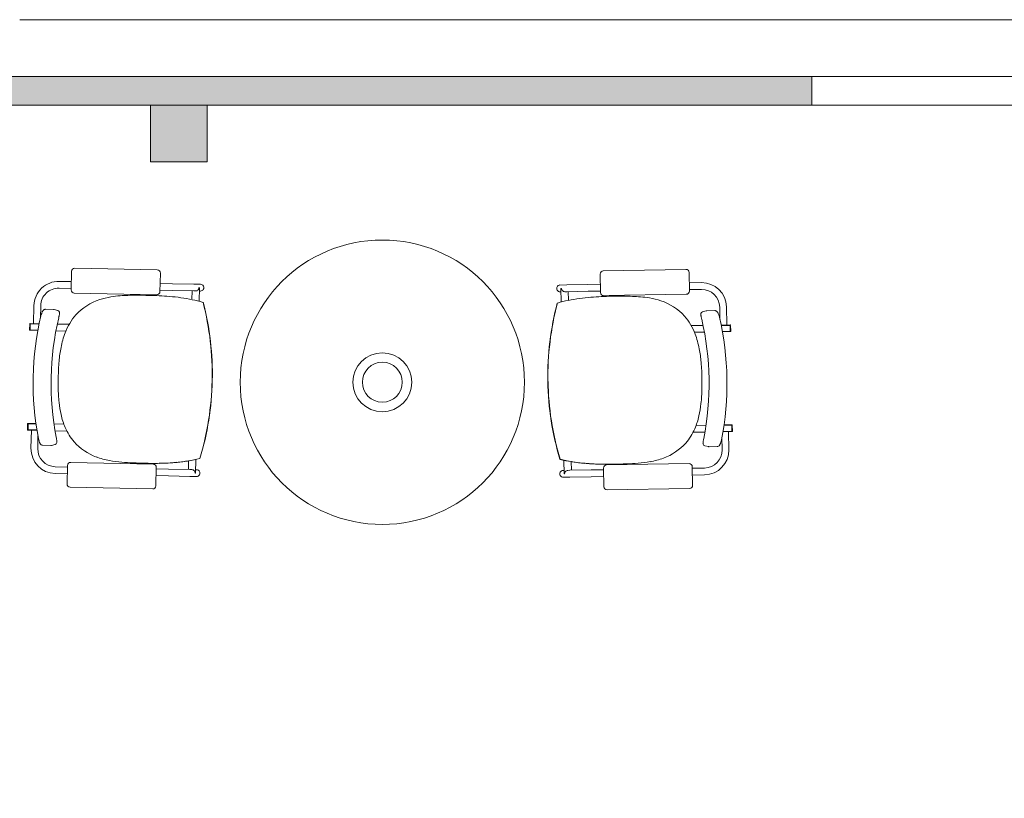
# Model space of a CAD drawing. Extents: x -750 to 58062, y -2404 to 18333.
# Tile 21 of 91: x 1809 to 4448, y 16216 to 18302. Entities that reach past the tile are written whole.
import ezdxf

# ---------------------------------------------------------------- set-up
doc = ezdxf.new("R2010")
doc.units = 0
doc.header["$MEASUREMENT"] = 0
doc.layers.add('GREY SCALE', color=9, linetype='Continuous', lineweight=0, true_color=0x808080)
doc.layers.add('GREYSCALE', color=9, linetype='Continuous', lineweight=0, true_color=0x808080)

# ---------------------------------------------------------------- blocks, each defined once
blk = doc.blocks.new('FLOOR PLAN')
at = {"layer": 'GREYSCALE', "ltscale": 0.25}
h = blk.add_hatch(color=256, dxfattribs=at)
h.dxf.hatch_style = 1
h.paths.add_polyline_path([(3932.4, 18073.2), (3932.4, 18149.4), (1701.8, 18149.4, 0.394212), (304.8, 16752.4), (304.8, 14166.1), (381, 14166.1), (381, 16676.2, -0.414214), (1778, 18073.2)])
h = blk.add_hatch(color=256, dxfattribs=at)
h.dxf.hatch_style = 1
h.paths.add_polyline_path([(2159, 18073.2), (2159, 17920.8), (2311.4, 17920.8), (2311.4, 18073.2)])
at = {"layer": 'GREYSCALE', "ltscale": 0.2}
blk.add_line((21163.6, 18301.8), (1808.8, 18301.8), dxfattribs=at)
at = {"layer": 'GREYSCALE', "ltscale": 0.25}
for p, q in [((1701.8, 18149.4), (3932.4, 18149.4)), ((1806, 18149.4), (3932.4, 18149.4)), ((21163.6, 18149.4), (1806, 18149.4)), ((3932.4, 18149.4), (3932.4, 18073.2)), ((3932.4, 18073.2), (1778, 18073.2)), ((2159, 18073.2), (2311.4, 18073.2)), ((2159, 17920.8), (2159, 18073.2)), ((2311.4, 18073.2), (2311.4, 17920.8)), ((3932.4, 18073.2), (6935.6, 18073.2)), ((2311.4, 17920.8), (2159, 17920.8))]:
    blk.add_line(p, q, dxfattribs=at)
at = {"layer": 'GREYSCALE'}
for p, q in [((2608.1, 18073.2), (2780.9, 18073.2)), ((2780.9, 18073.2), (2953.7, 18073.2)), ((2177.5, 17631.5), (1956.5, 17636.1)), ((3373.3, 17629.2), (3594.4, 17632.9)), ((1947.7, 17627.8), (1946.7, 17578.2)), ((2184.8, 17573.2), (2185.9, 17622.8)), ((3365.7, 17570.9), (3364.9, 17620.5)), ((3603, 17624.5), (3603.9, 17574.9)), ((1914.2, 17582.7), (1946.8, 17582)), ((1914.6, 17600.8), (1947.2, 17600.1)), ((2185.3, 17595.2), (2218.4, 17594.5)), ((2275.5, 17593.3), (2218.4, 17594.5)), ((2275.5, 17593.3), (2293.5, 17592.9)), ((2289.4, 17583.9), (2289.4, 17583.9)), ((2290.8, 17583.9), (2289.4, 17583.9)), ((2290.8, 17583.8), (2290.1, 17547.5)), ((2290.8, 17583.8), (2290.8, 17583.8)), ((3275.1, 17591.3), (3257.1, 17591)), ((3259.8, 17582), (3261.2, 17582)), ((3259.8, 17581.9), (3260.4, 17545.6)), ((3259.8, 17581.9), (3259.8, 17581.9)), ((3261.2, 17582), (3261.2, 17582)), ((3275.1, 17591.3), (3332.2, 17592.3)), ((3365.4, 17592.9), (3332.2, 17592.3)), ((3636.1, 17597.4), (3603.5, 17596.9)), ((3636.4, 17579.3), (3603.8, 17578.7)), ((1955.1, 17569.4), (2176.1, 17564.8)), ((2184.9, 17577), (2218, 17576.4)), ((2275.2, 17575.2), (2218, 17576.4)), ((2271.1, 17575.3), (2270.6, 17552)), ((2275.2, 17575.2), (2280.1, 17575.1)), ((2290.6, 17574.8), (2293.1, 17574.8)), ((3259.9, 17572.9), (3257.4, 17572.9)), ((3275.4, 17573.2), (3270.5, 17573.1)), ((3275.4, 17573.2), (3332.5, 17574.2)), ((3279.5, 17573.3), (3279.9, 17550)), ((3365.7, 17574.7), (3332.5, 17574.2)), ((3595.5, 17566.2), (3374.4, 17562.5)), ((1846, 17487.7), (1847, 17536)), ((1864.4, 17502.5), (1865.1, 17535.6)), ((1899.8, 17525.6), (1877.8, 17526)), ((2300.3, 17544.7), (2300.3, 17544.7)), ((2300.7, 17544.7), (2300.7, 17544.7)), ((3249.8, 17542.8), (3249.8, 17542.8)), ((3250.2, 17542.8), (3250.2, 17542.8)), ((3685.9, 17499), (3685.3, 17532)), ((3704.3, 17484.1), (3703.5, 17532.3)), ((1899.8, 17525.6), (1899.8, 17525.6)), ((1901.5, 17525.3), (1911.1, 17522.6)), ((1913.3, 17503.2), (1913.3, 17503.2)), ((3637, 17499.9), (3637, 17499.9)), ((3648.9, 17521.9), (3639.3, 17519.2)), ((3650.6, 17522.1), (3672.6, 17522.5)), ((3650.6, 17522.1), (3650.6, 17522.1)), ((1835.6, 17486.7), (1835.3, 17471)), ((1836.8, 17486.7), (1836.5, 17471)), ((1861.1, 17487.4), (1836.8, 17487.9)), ((1837.1, 17486.7), (1836.8, 17471)), ((1860.9, 17486.2), (1836.8, 17486.7)), ((1837.1, 17486.7), (1860.9, 17486.2)), ((1909.5, 17486.4), (1941.2, 17485.8)), ((3640.7, 17483), (3609, 17482.5)), ((3689.1, 17483.8), (3713.4, 17484.2)), ((3689.3, 17482.6), (3713.4, 17483.1)), ((3713.1, 17483), (3689.3, 17482.6)), ((3713.1, 17483), (3713.4, 17467.3)), ((3713.4, 17483), (3713.7, 17467.3)), ((3714.6, 17483), (3714.9, 17467.3)), ((1836.5, 17471), (1836.8, 17471)), ((1836.5, 17469.8), (1857.6, 17469.3)), ((1836.8, 17471), (1857.8, 17470.5)), ((1932.5, 17467.8), (1905.9, 17468.3)), ((3617.6, 17464.5), (3644.3, 17464.9)), ((3713.4, 17467.3), (3692.3, 17466.9)), ((3713.7, 17466.1), (3692.5, 17465.7)), ((3713.7, 17467.3), (3713.4, 17467.3)), ((2324.7, 17334.7), (2324.6, 17334.7)), ((2324.6, 17334.7), (2324.7, 17334.7)), ((2324.6, 17334.7), (2324.6, 17334.7)), ((2324.7, 17334.7), (2325.2, 17334.7)), ((2324.7, 17334.7), (2325.2, 17334.7)), ((2324.7, 17334.7), (2324.7, 17334.7)), ((2325.2, 17334.7), (2325.2, 17334.7)), ((3224.9, 17333), (3224.5, 17333)), ((3224.5, 17333), (3224.5, 17333)), ((3224.9, 17333), (3224.5, 17333)), ((3224.9, 17333), (3225, 17333)), ((3225, 17333), (3224.9, 17333)), ((3224.9, 17333), (3224.9, 17333)), ((3225, 17333), (3225, 17333)), ((1830, 17218.9), (1829.7, 17203.2)), ((1831.2, 17218.9), (1830.9, 17203.2)), ((1831.5, 17218.9), (1831.2, 17203.2)), ((1852.5, 17218.5), (1831.2, 17218.9)), ((1852.3, 17219.7), (1831.3, 17220.1)), ((1831.5, 17218.9), (1852.5, 17218.5)), ((1900.6, 17218.7), (1927.2, 17218.1)), ((3648.6, 17215.2), (3621.9, 17214.8)), ((3717.6, 17215.2), (3696.7, 17214.9)), ((3696.7, 17214.9), (3717.9, 17215.2)), ((3696.8, 17216.1), (3717.9, 17216.4)), ((3717.6, 17215.2), (3717.9, 17199.4)), ((3718, 17215.2), (3718.2, 17199.5)), ((3719.1, 17215.2), (3719.4, 17199.5)), ((1830.9, 17203.2), (1831.2, 17203.2)), ((1830.9, 17202), (1855.1, 17201.5)), ((1831.2, 17203.2), (1854.9, 17202.7)), ((1840, 17201.8), (1839, 17153.5)), ((1857.8, 17185.8), (1857.1, 17153.2)), ((1935.2, 17199.8), (1903.5, 17200.5)), ((3613.9, 17196.5), (3645.6, 17197)), ((3718.2, 17198.3), (3694, 17197.9)), ((3717.9, 17199.4), (3694.2, 17199)), ((3709.1, 17198.1), (3709.9, 17149.9)), ((3718.2, 17199.5), (3717.9, 17199.4)), ((1859, 17179.5), (1859, 17179.5)), ((1870.2, 17161.8), (1892.2, 17161.3)), ((1903.6, 17163.8), (1893.9, 17161.5)), ((1893.9, 17161.5), (1893.9, 17161.5)), ((3645.3, 17160.4), (3655.1, 17158)), ((3655.1, 17158), (3655.1, 17158)), ((3678.7, 17158.2), (3656.7, 17157.9)), ((3690, 17175.9), (3690, 17175.9)), ((3691.2, 17182.2), (3691.8, 17149.6)), ((1904.2, 17104.1), (1936.8, 17103.4)), ((1936.9, 17107.5), (1935.9, 17057.9)), ((2166.7, 17111.3), (1945.6, 17115.9)), ((2261.6, 17119.9), (2261.1, 17096.7)), ((2281.2, 17123.5), (2280.5, 17087.3)), ((3267.6, 17121.6), (3268.2, 17085.4)), ((3287.2, 17117.9), (3287.6, 17094.6)), ((3382.1, 17108.9), (3603.1, 17112.6)), ((3611.8, 17104.2), (3612.7, 17054.6)), ((1903.8, 17085.9), (1936.4, 17085.3)), ((2174, 17053), (2175, 17102.6)), ((2174.6, 17080.3), (2207.7, 17079.6)), ((2175, 17098.4), (2208.1, 17097.8)), ((2264.8, 17078.4), (2207.7, 17079.6)), ((2265.2, 17096.6), (2208.1, 17097.8)), ((2264.8, 17078.4), (2282.8, 17078)), ((2265.2, 17096.6), (2270.1, 17096.5)), ((2277.2, 17092.8), (2277.2, 17092.8)), ((2279.1, 17087.2), (2280.5, 17087.2)), ((2280.5, 17087.2), (2280.5, 17087.2)), ((2280.7, 17096.2), (2283.2, 17096.2)), ((3268, 17094.3), (3265.5, 17094.3)), ((3269.6, 17085.3), (3268.2, 17085.2)), ((3268.2, 17085.2), (3268.2, 17085.2)), ((3271.4, 17090.8), (3271.4, 17090.8)), ((3283.5, 17094.6), (3278.6, 17094.5)), ((3283.5, 17094.6), (3340.6, 17095.5)), ((3283.8, 17076.4), (3340.9, 17077.4)), ((3373.7, 17096.1), (3340.6, 17095.5)), ((3374, 17077.9), (3340.9, 17077.4)), ((3374.5, 17050.6), (3373.7, 17100.2)), ((3644.5, 17100.7), (3611.9, 17100.1)), ((3644.8, 17082.5), (3612.2, 17082)), ((3283.8, 17076.4), (3265.8, 17076.1)), ((1944.2, 17049.2), (2165.3, 17044.6)), ((3604.3, 17045.9), (3383.2, 17042.2))]:
    blk.add_line(p, q, dxfattribs=at)
for radius in [381, 78.9, 53.5]:
    blk.add_circle((2780.9, 17330.6), radius, dxfattribs=at)
for centre, radius, start, end in [((1913.2, 17534.6), 66.2, 88.8073, 178.8073), ((1913.2, 17534.6), 48.1, 88.8073, 178.8073), ((2280.1, 17584.3), 9.3, 320.8683, 357.8519), ((2281.3, 17584), 9.56, 358.8283, 359.6111), ((3269.4, 17582), 9.56, 180.1635, 180.9463), ((3270.5, 17582.3), 9.3, 181.9227, 218.9064), ((3637.2, 17531.2), 66.2, 0.9673, 90.9673), ((3637.2, 17531.2), 48.1, 0.9673, 90.9673), ((2084.4, 17366), 195.7, 99.1479, 108.2188), ((2098.4, 17282.7), 280.2, 94.1955, 99.2786), ((2110.9, 17126), 437.4, 91.5545, 94.3225), ((2122.9, 16725.7), 837.9, 90.0343, 91.6284), ((2125.7, 15933.5), 1630, 88.9733, 90.1167), ((2140, 16723.2), 840.3, 85.1852, 88.9881), ((2166.9, 17039.1), 523.2, 78.4994, 85.211), ((3381.6, 17036.7), 523.2, 94.5636, 101.2753), ((3407.2, 16720.7), 840.3, 90.7865, 94.5894), ((3418.4, 15931), 1630, 89.658, 90.8014), ((3424.4, 16723.1), 837.9, 88.1463, 89.7404), ((3437.9, 17123.4), 437.4, 85.4521, 88.2202), ((3451, 17280), 280.2, 80.4961, 85.5792), ((3465.4, 17363.3), 195.7, 71.5558, 80.6268), ((1877.9, 17518.6), 7.45, 104.9097, 128.7466), ((1877.7, 17519.2), 6.85, 88.9449, 104.4939), ((2070.1, 17408.2), 151.1, 108.0651, 137.1028), ((2183.9, 17131.7), 429, 74.2667, 78.2647), ((1549.5, 17350.9), 775.4, 358.807, 14.4755), ((1550.4, 17350.9), 774.9, 358.8073, 14.4853), ((3999.3, 17346), 774.9, 165.2893, 180.9674), ((4000.2, 17346.1), 775.4, 165.2991, 180.9677), ((3364.9, 17129.4), 429, 101.5099, 105.5079), ((3479.9, 17405.5), 151.1, 42.6719, 71.7095), ((2629.7, 17328.2), 784.9, 166.6928, 190.9219), ((1924.3, 17495.1), 60, 160.6098, 166.7439), ((1909.2, 17500.4), 44, 155.8299, 160.572), ((1896.3, 17506.1), 29.9, 151.949, 155.7212), ((1885.6, 17511.9), 17.8, 142.6038, 152.306), ((1879.6, 17516.5), 10.2, 128.831, 142.4771), ((2656.8, 17327.6), 764, 166.709, 190.9057), ((1899.7, 17518.9), 6.68, 74.4108, 88.7671), ((1909.4, 17516.6), 6.23, 15.892, 74.1917), ((1620.9, 17572.4), 300.4, 346.692, 347.3129), ((1719.4, 17550.3), 199.5, 347.2928, 348.1572), ((1809.9, 17531.4), 107.1, 348.1155, 349.5161), ((1869, 17520.5), 46.9, 349.5025, 351.5655), ((1908.1, 17516.3), 7.53, 359.7999, 15.9671), ((1890.2, 17517.4), 25.5, 351.4389, 354.7492), ((1903.4, 17516.2), 12.2, 354.6833, 0.2809), ((2073.3, 17410.4), 152, 138.5348, 159.7542), ((3476.6, 17407.7), 152, 20.0205, 41.2399), ((3642.2, 17512.9), 7.53, 163.8076, 179.9747), ((3646.9, 17512.8), 12.2, 179.4938, 185.0913), ((3660.1, 17513.9), 25.5, 185.0254, 188.3357), ((3681.3, 17516.9), 46.9, 188.2091, 190.2721), ((3641, 17513.2), 6.23, 105.5829, 163.8827), ((3740.5, 17527.6), 107.1, 190.2585, 191.6592), ((3831.1, 17546.1), 199.5, 191.6174, 192.4818), ((3929.6, 17567.9), 300.4, 192.4617, 193.0826), ((2892.8, 17327.1), 764, 348.8689, 13.0657), ((3650.7, 17515.4), 6.68, 91.0076, 105.3639), ((3672.7, 17515.6), 6.85, 75.2807, 90.8297), ((3672.5, 17515.1), 7.45, 51.028, 74.8649), ((3670.7, 17512.9), 10.2, 37.2975, 50.9436), ((3664.7, 17508.4), 17.8, 27.4686, 37.1709), ((3654, 17502.6), 29.9, 24.0535, 27.8256), ((3641.1, 17497), 44, 19.2026, 23.9447), ((3626, 17491.7), 60, 13.0307, 19.1648), ((2919.9, 17327.6), 784.9, 348.8528, 13.0818), ((1836.8, 17486.7), 1.21, 88.8073, 178.8073), ((3713.4, 17483), 1.21, 0.9673, 90.9673), ((1836.5, 17471), 1.21, 178.8073, 268.8073), ((2154.8, 17378.8), 239.4, 159.4017, 169.2346), ((3395, 17376.4), 239.4, 10.5401, 20.3729), ((3713.7, 17467.3), 1.21, 270.9673, 0.9673), ((2283.2, 17353.8), 370.3, 169.1499, 174.8174), ((3266.5, 17351.9), 370.3, 4.9572, 10.6248), ((2535.7, 17332.1), 623.7, 174.9285, 178.973), ((3014, 17331.2), 623.7, 0.8016, 4.8461), ((2564.3, 17328.1), 652.5, 178.6632, 181.0651), ((2341.1, 17322.1), 429.2, 180.8168, 186.0845), ((1549.4, 17350.9), 775.4, 343.1392, 358.8076), ((1549.5, 17350.9), 775.4, 343.1392, 358.8076), ((1550.4, 17350.9), 774.9, 343.1293, 358.8074), ((3999.3, 17346), 774.9, 180.9673, 196.6453), ((4000.2, 17346), 775.4, 180.967, 196.6354), ((4000.3, 17346), 775.4, 180.967, 196.6354), ((2985.3, 17327.3), 652.5, 358.7096, 1.1115), ((3208.5, 17320.4), 429.2, 353.6902, 358.9578), ((2198.9, 17306.6), 286.1, 186.0115, 192.5733), ((3350.6, 17304.3), 286.1, 347.2013, 353.7631), ((2113.3, 17286.7), 198.3, 192.358, 203.007), ((3436.2, 17284.1), 198.3, 336.7677, 347.4167), ((1831.2, 17218.9), 1.21, 88.8073, 178.8073), ((2061.5, 17264), 141.7, 202.753, 221.1542), ((3717.9, 17215.2), 1.21, 0.9673, 90.9673), ((1830.9, 17203.2), 1.21, 178.8073, 268.8073), ((1628, 17129.3), 283.8, 9.9618, 10.9319), ((3487.9, 17261.2), 141.7, 318.6205, 337.0216), ((3718.2, 17199.5), 1.21, 270.9673, 0.9673), ((1917.5, 17190.6), 59.5, 190.8434, 197.0351), ((1901.4, 17185.7), 42.7, 196.9616, 201.8434), ((1888.5, 17180.5), 28.8, 201.8648, 205.8082), ((1881.2, 17176.9), 20.7, 205.6969, 210.7645), ((1874.6, 17173), 13, 210.5931, 219.702), ((1871.4, 17170.2), 8.76, 219.4005, 235.9165), ((1870.4, 17168.8), 6.97, 235.8614, 268.5187), ((1892.4, 17168), 6.68, 268.8411, 283.208), ((1902.1, 17169.9), 6.28, 283.5991, 350.605), ((1762.2, 17152.9), 147.5, 8.8483, 9.9506), ((1839.6, 17164.8), 69.2, 6.9268, 8.914), ((1874.6, 17169.1), 33.9, 4.2784, 6.8535), ((1899.7, 17170.4), 8.76, 349.8655, 358.8104), ((1892.5, 17170.5), 16, 359.0792, 4.1773), ((2067.9, 17273.1), 152.6, 222.148, 249.4545), ((3481.5, 17270.4), 152.6, 290.3202, 317.6266), ((3656.5, 17167), 16, 175.5973, 180.6954), ((3649.3, 17167), 8.76, 180.9643, 189.9091), ((3674.4, 17165.6), 33.9, 172.9211, 175.4963), ((3646.8, 17166.5), 6.28, 189.1696, 256.1755), ((3709.4, 17161.2), 69.2, 170.8606, 172.8479), ((3786.7, 17148.9), 147.5, 169.824, 170.9263), ((3920.8, 17124.8), 283.8, 168.8428, 169.8128), ((3656.6, 17164.5), 6.68, 256.5667, 270.9335), ((3678.6, 17165.2), 6.97, 271.256, 303.9133), ((3677.6, 17166.7), 8.76, 303.8582, 320.3742), ((3674.4, 17169.4), 13, 320.0726, 329.1815), ((3667.8, 17173.4), 20.7, 329.0102, 334.0778), ((3660.5, 17177), 28.8, 333.9665, 337.9098), ((3647.6, 17182.2), 42.7, 337.9313, 342.813), ((3631.6, 17187.3), 59.5, 342.7395, 348.9312), ((1905.2, 17152.2), 66.2, 178.8073, 268.8073), ((1905.2, 17152.2), 48.1, 178.8073, 268.8073), ((2085.6, 17321.5), 204, 249.5469, 259.8968), ((3643.7, 17148.7), 48.1, 270.9673, 0.9673), ((3643.7, 17148.7), 66.2, 270.9673, 0.9673), ((2109.7, 17455.9), 340.6, 259.8829, 265.4052), ((2144.6, 17879.8), 765.9, 265.3421, 267.6311), ((2177.1, 18536.1), 1423, 267.4148, 268.7246), ((2177.7, 18532.1), 1419.1, 267.7423, 268.227), ((2167.4, 18129), 1015.8, 268.1063, 270.029), ((2165.9, 18007.2), 894, 268.6909, 271.0546), ((2165.9, 17951.5), 838.3, 268.6821, 272.1036), ((2167.9, 17877.9), 764.7, 270.0019, 272.3969), ((2172.5, 17730.8), 617.6, 270.9105, 275.3888), ((2174.9, 17699.6), 586.2, 272.1297, 275.3993), ((2175.3, 17703), 589.7, 272.3826, 274.8826), ((2188.8, 17564), 450.1, 274.684, 283.2554), ((2189.4, 17558.7), 444.6, 275.2396, 283.2822), ((2189.3, 17559.2), 445.2, 275.3151, 283.2752), ((3361.7, 17561.7), 450.1, 256.5192, 265.0906), ((3361.1, 17556.4), 444.6, 256.4925, 264.535), ((3361.2, 17556.9), 445.2, 256.4995, 264.4595), ((3378.7, 17728.5), 617.6, 264.3858, 268.8641), ((3376.2, 17697.2), 586.2, 264.3753, 267.645), ((3375.7, 17700.7), 589.7, 264.8921, 267.392), ((3383.9, 17875.5), 764.7, 267.3778, 269.7727), ((3386.2, 17949.1), 838.3, 267.6711, 271.0925), ((3386.4, 18004.8), 894, 268.72, 271.0837), ((3385.4, 18126.6), 1015.8, 269.7456, 271.6683), ((3377.2, 18533.7), 1423, 271.0501, 272.3598), ((3376.6, 18529.8), 1419.1, 271.5476, 272.0323), ((3407.2, 17877.3), 765.9, 272.1435, 274.4326), ((3440.4, 17453.3), 340.6, 274.3694, 279.8917), ((3463.9, 17318.7), 204, 279.8779, 290.2278), ((2269.8, 17087.2), 9.32, 359.794, 36.7151), ((2271.4, 17087.5), 9.08, 357.9827, 358.8072), ((3277.3, 17085.5), 9.08, 180.9675, 181.7919), ((3278.9, 17085.3), 9.32, 143.0595, 179.9806)]:
    blk.add_arc(centre, radius, start, end, dxfattribs=at)
for centre, major_axis, ratio, start_param, end_param in [((1956.3, 17627.5), (-5.98, 6.24), 0.992436, -0.781602, 0.781602), ((2177.3, 17622.9), (-6.24, -5.98), 0.992436, 2.359991, 3.923195), ((2293.3, 17583.9), (-0.19, -9.07), 0.999507, 0, 3.141593), ((1955.3, 17578.1), (-6.24, -5.98), 0.992436, -0.781602, 0.781602), ((2176.2, 17573.5), (-5.98, 6.24), 0.992436, 2.359991, 3.923195), ((2280.3, 17584.1), (0.19, 9.07), 0.999507, 3.141593, 4.052444), ((1945.5, 17107.3), (5.98, -6.24), 0.992436, 2.359991, 3.923195), ((2166.4, 17102.7), (6.24, 5.98), 0.992436, -0.781602, 0.781602), ((2269.9, 17087.4), (-0.19, -9.07), 0.999507, 2.230741, 3.141593), ((2283, 17087.1), (-0.19, -9.07), 0.999507, 0, 3.141593), ((1944.5, 17057.8), (6.24, 5.98), 0.992436, 2.359991, 3.923195), ((2165.4, 17053.2), (5.98, -6.24), 0.992436, -0.781602, 0.781602)]:
    blk.add_ellipse(centre, major_axis=major_axis, ratio=ratio, start_param=start_param, end_param=end_param, dxfattribs=at)
at = {"layer": 'GREYSCALE', "extrusion": (0, 0, -1)}
for centre, major_axis, ratio, start_param, end_param in [((3594.4, 17624.3), (6.01, 6.21), 0.992436, -0.781602, 0.781602), ((3373.5, 17620.6), (6.21, -6.01), 0.992436, 2.359991, 3.923195), ((3257.3, 17582), (0.15, -9.07), 0.999507, 0, 3.141593), ((3270.3, 17582.2), (-0.15, 9.07), 0.999507, 3.141593, 4.052444), ((3374.3, 17571.1), (6.01, 6.21), 0.992436, 2.359991, 3.923195), ((3595.3, 17574.8), (6.21, -6.01), 0.992436, -0.781602, 0.781602), ((3382.3, 17100.3), (-6.21, 6.01), 0.992436, -0.781602, 0.781602), ((3603.2, 17104), (-6.01, -6.21), 0.992436, 2.359991, 3.923195), ((3265.7, 17085.2), (0.15, -9.07), 0.999507, 0, 3.141593), ((3278.7, 17085.4), (0.15, -9.07), 0.999507, 2.230741, 3.141593), ((3604.1, 17054.5), (-6.21, 6.01), 0.992436, 2.359991, 3.923195), ((3383.1, 17050.8), (-6.01, -6.21), 0.992436, -0.781602, 0.781602)]:
    blk.add_ellipse(centre, major_axis=major_axis, ratio=ratio, start_param=start_param, end_param=end_param, dxfattribs=at)

msp = doc.modelspace()

# ---------------------------------------------------------------- block references
at = {"layer": 'GREY SCALE', "ltscale": 5}
msp.add_blockref('FLOOR PLAN', (0, 0), dxfattribs=at)

doc.saveas('drawing.dxf')
